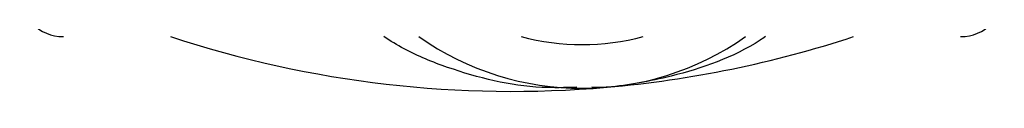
# Model space of a CAD drawing. Header units: millimetres. Extents: x 0 to 420, y 0 to 297.
# Tile 3 of 102: x 147.977 to 150.227, y 26.953 to 27.078. Entities that reach past the tile are written whole.
import ezdxf

# ---------------------------------------------------------------- set-up
doc = ezdxf.new("R2010")
doc.units = ezdxf.units.MM

msp = doc.modelspace()

# ---------------------------------------------------------------- linework, layer by layer
at = {"color": 7, "linetype": 'Continuous', "lineweight": 25}
for centre, radius, start, end in [((148.07652, 27.17785), 0.1, 180, 270), ((150.12652, 27.17785), 0.1, 270, 0), ((149.10152, 29.45285), 2.5, 251.80513, 274.97424), ((149.26193, 27.60982), 0.65, 234.9261, 305.0739), ((149.26193, 27.60982), 0.55, 255.28779, 284.71221), ((149.10152, 29.45285), 2.5, 274.97424, 288.19487)]:
    msp.add_arc(centre, radius, start, end, dxfattribs=at)
for points, knots in [([(149.24965, 26.96205), (149.2229, 26.96135), (149.12355, 26.95876), (148.98971, 26.99197), (148.87035, 27.03926), (148.82374, 27.06827), (148.80836, 27.07785)], [0, 0, 0, 0, 0.1763805, 0.6549551, 0.8861491, 1, 1, 1, 1]), ([(149.68118, 27.07785), (149.67711, 27.07517), (149.61069, 27.0314), (149.48829, 26.98881), (149.36811, 26.96662), (149.31872, 26.9623), (149.31829, 26.96226)], [0, 0, 0, 0, 0.0372985, 0.6090204, 0.9966445, 1, 1, 1, 1]), ([(149.31829, 26.96226), (149.31787, 26.96223), (149.30645, 26.96122), (149.29494, 26.96167), (149.28387, 26.9621)], [0, 0, 0, 0, 0.03710938, 1, 1, 1, 1])]:
    msp.add_open_spline(points, degree=3, knots=knots, dxfattribs=at)

doc.saveas('drawing.dxf')
